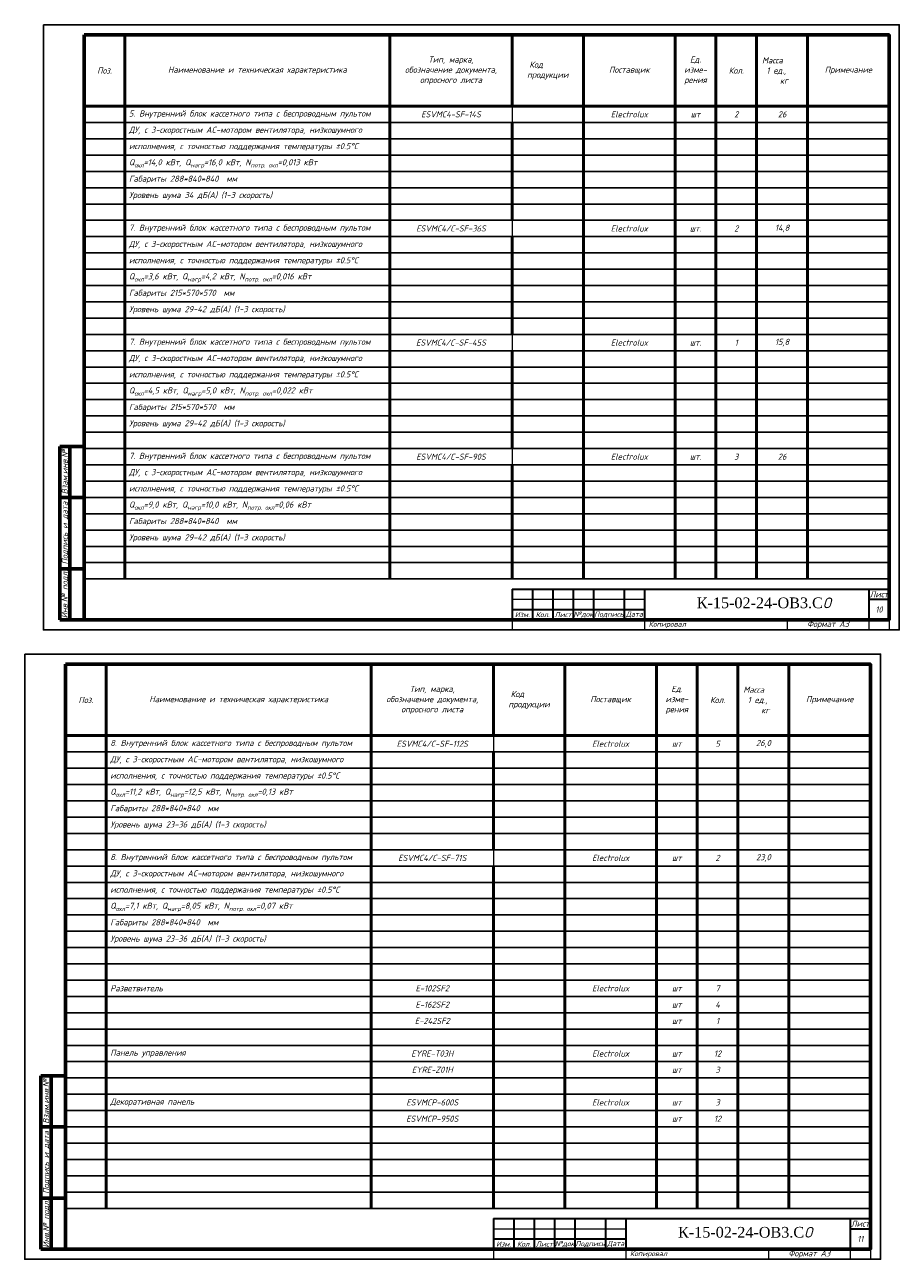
# Model space of a CAD drawing. Header units: millimetres. Extents: x 1968263 to 2088132, y -462280 to -24812.
# Tile 2 of 8: x 2042558 to 2085476, y -398813 to -338224. Entities that reach past the tile are written whole.
import ezdxf
from ezdxf.enums import TextEntityAlignment as Align

# ---------------------------------------------------------------- set-up
doc = ezdxf.new("R2010")
doc.units = ezdxf.units.MM
doc.header["$MEASUREMENT"] = 0
doc.layers.get('0').update_dxf_attribs({"lineweight": 18})
doc.layers.add('00_Штамп', color=7, linetype='Continuous', lineweight=5)
doc.layers.add('AP_штамп', color=150, linetype='Continuous', lineweight=25)
doc.layers.add('ОВ формат + ОД', color=251, linetype='Continuous')
doc.styles.add('AP_штамп', font='isocpeui.ttf')
doc.styles.add('Iso300', font='isocpeui.ttf', dxfattribs={"height": 300})
doc.styles.add('СГЕНЕРИР_СТИЛЬ_1', font='ARIALN.TTF')

# ---------------------------------------------------------------- blocks, each defined once
blk = doc.blocks.new('*T30')
at = {"color": 0, "linetype": 'ByBlock', "lineweight": 50, "transparency": 16777216}
for p, q in [((0, 0), (21000, 0)), ((2000, 0), (2000, -23200)), ((15000, 0), (15000, -23200)), ((24500, 0), (24500, -23200)), ((29000, 0), (39500, 0)), ((29000, 0), (29000, -23200)), ((31000, 0), (31000, -23200)), ((33000, 0), (33000, -23200)), ((35500, 0), (35500, -23200)), ((39500, 0), (39500, -23200)), ((0, -800), (0, -3200)), ((21000, -800), (21000, -5600)), ((0, -4000), (0, -23200)), ((21000, -6400), (21000, -11200)), ((21000, -12000), (21000, -16800)), ((21000, -17600), (21000, -23200))]:
    blk.add_line(p, q, dxfattribs=at)
at = {"color": 0, "lineweight": 35, "transparency": 16777216}
for p, q in [((0, 0), (0, -800)), ((0, -3200), (0, -4000))]:
    blk.add_line(p, q, dxfattribs=at)
at = {"color": 0, "linetype": 'ByBlock', "lineweight": 25, "transparency": 16777216}
for p, q in [((21000, 0), (29000, 0)), ((0, -800), (39500, -800)), ((0, -1600), (39500, -1600)), ((0, -2400), (39500, -2400)), ((0, -3200), (39500, -3200)), ((0, -4000), (39500, -4000)), ((0, -4800), (39500, -4800)), ((0, -5600), (39500, -5600)), ((0, -6400), (39500, -6400)), ((0, -7200), (39500, -7200)), ((0, -8000), (39500, -8000)), ((0, -8800), (39500, -8800)), ((0, -9600), (39500, -9600)), ((0, -10400), (39500, -10400)), ((0, -11200), (39500, -11200)), ((0, -12000), (39500, -12000)), ((0, -12800), (39500, -12800)), ((0, -13600), (39500, -13600)), ((0, -14400), (39500, -14400)), ((0, -15200), (39500, -15200)), ((0, -16000), (39500, -16000)), ((0, -16800), (39500, -16800)), ((0, -17600), (39500, -17600)), ((0, -18400), (39500, -18400)), ((0, -19200), (39500, -19200)), ((0, -20000), (39500, -20000)), ((0, -20800), (39500, -20800)), ((0, -21600), (39500, -21600)), ((0, -22400), (39500, -22400)), ((0, -23200), (39500, -23200))]:
    blk.add_line(p, q, dxfattribs=at)
at = {"color": 0, "lineweight": -2, "transparency": 16777216}
for p, q in [((21000, 0), (21000, -800)), ((21000, -5600), (21000, -6400)), ((21000, -11200), (21000, -12000)), ((21000, -16800), (21000, -17600))]:
    blk.add_line(p, q, dxfattribs=at)
at = {"color": 0, "transparency": 16777216, "char_height": 300, "style": 'Iso300'}
for s, insert, width, attachment_point in [('5. Внутренний блок кассетного типа с беспроводным пультом ', (2200, -400), 12600, 4), ('ESVMC4-SF-14S', (18000, -400), 5900, 5), ('Electrolux', (26750, -400), 4100, 5), ('шт', (30000, -400), 1900, 5), ('2', (32000, -400), 1600, 5), ('26', (34250, -400), 2400, 5), ('ДУ, с 3-скоростным AC-мотором вентилятора, низкошумного ', (2200, -1200), 12600, 4), ('исполнения, с точностью поддержания температуры %%P0.5%%DC ', (2200, -2000), 12600, 4), ('\\A1;Q{\\H0.7x;\\S^ охл;}=14,0 кВт, Q{\\H0.7x;\\S^ нагр;\\H1.42857x;=16,0 кВт,} N{\\H0.7x;\\S^ потр. охл;}=0,013 кВт', (2200, -2800), 12600, 4), ('Габариты 288*840*840  мм', (2200, -3600), 12600, 4), ('Уровень шума 34 дБ(А) (1-3 скорость)', (2200, -4400), 12600, 4), ('7. Внутренний блок кассетного типа с беспроводным пультом ', (2200, -6000), 12600, 4), ('ESVMC4/C-SF-36S', (18000, -6000), 5900, 5), ('Electrolux', (26750, -6000), 4100, 5), ('шт.', (30000, -6000), 1900, 5), ('2', (32000, -6000), 1600, 5), ('14,8', (34250, -6000), 2400, 5), ('ДУ, с 3-скоростным AC-мотором вентилятора, низкошумного ', (2200, -6800), 12600, 4), ('исполнения, с точностью поддержания температуры %%P0.5%%DC ', (2200, -7600), 12600, 4), ('\\A1;Q{\\H0.7x;\\S^ охл;}=3,6 кВт, Q{\\H0.7x;\\S^ нагр;\\H1.42857x;=4,2 кВт,} N{\\H0.7x;\\S^ потр. охл;}=0,016 кВт', (2200, -8400), 12600, 4), ('Габариты 215*570*570  мм', (2200, -9200), 12600, 4), ('Уровень шума 29-42 дБ(А) (1-3 скорость)', (2200, -10000), 12600, 4), ('7. Внутренний блок кассетного типа с беспроводным пультом ', (2200, -11600), 12600, 4), ('ESVMC4/C-SF-45S', (18000, -11600), 5900, 5), ('Electrolux', (26750, -11600), 4100, 5), ('шт.', (30000, -11600), 1900, 5), ('1', (32000, -11600), 1600, 5), ('15,8', (34250, -11600), 2400, 5), ('ДУ, с 3-скоростным AC-мотором вентилятора, низкошумного ', (2200, -12400), 12600, 4), ('исполнения, с точностью поддержания температуры %%P0.5%%DC ', (2200, -13200), 12600, 4), ('\\A1;Q{\\H0.7x;\\S^ охл;}=4,5 кВт, Q{\\H0.7x;\\S^ нагр;\\H1.42857x;=5,0 кВт,} N{\\H0.7x;\\S^ потр. охл;}=0,022 кВт', (2200, -14000), 12600, 4), ('Габариты 215*570*570  мм', (2200, -14800), 12600, 4), ('Уровень шума 29-42 дБ(А) (1-3 скорость)', (2200, -15600), 12600, 4), ('7. Внутренний блок кассетного типа с беспроводным пультом ', (2200, -17200), 12600, 4), ('ESVMC4/C-SF-90S', (18000, -17200), 5900, 5), ('Electrolux', (26750, -17200), 4100, 5), ('шт.', (30000, -17200), 1900, 5), ('3', (32000, -17200), 1600, 5), ('26', (34250, -17200), 2400, 5), ('ДУ, с 3-скоростным AC-мотором вентилятора, низкошумного ', (2200, -18000), 12600, 4), ('исполнения, с точностью поддержания температуры %%P0.5%%DC ', (2200, -18800), 12600, 4), ('\\A1;Q{\\H0.7x;\\S^ охл;}=9,0 кВт, Q{\\H0.7x;\\S^ нагр;\\H1.42857x;=10,0 кВт,} N{\\H0.7x;\\S^ потр. охл;}=0,06 кВт', (2200, -19600), 12600, 4), ('Габариты 288*840*840  мм', (2200, -20400), 12600, 4), ('Уровень шума 29-42 дБ(А) (1-3 скорость)', (2200, -21200), 12600, 4)]:
    blk.add_mtext(s, dxfattribs=dict(at, insert=insert, width=width, attachment_point=attachment_point))
blk = doc.blocks.new('*T31')
at = {"color": 0, "linetype": 'ByBlock', "lineweight": 50, "transparency": 16777216}
for p, q in [((0, 0), (39500, 0)), ((0, 0), (0, -3500)), ((2000, 0), (2000, -3500)), ((15000, 0), (15000, -3500)), ((21000, 0), (21000, -3500)), ((24500, 0), (24500, -3500)), ((29000, 0), (29000, -3500)), ((31000, 0), (31000, -3500)), ((33000, 0), (33000, -3500)), ((35500, 0), (35500, -3500)), ((39500, 0), (39500, -3500)), ((0, -3500), (39500, -3500))]:
    blk.add_line(p, q, dxfattribs=at)
at = {"color": 0, "transparency": 16777216, "attachment_point": 5, "style": 'Iso300'}
for s, insert, char_height, width in [('Тип, марка,\\Pобозначение документа,\\Pопросного листа', (18000, -1750), 300, 5700), ('Ед. изме- рения', (30000, -1750), 300, 1700), ('Поз.', (1000, -1750), 300, 1700), ('{\\H1.2x;Наименование и техническая характеристика }', (8500, -1750), 250, 12700), ('Код       продукции', (22750, -1750), 300, 3200), ('Поставщик', (26750, -1750), 300, 4200), ('Кол.', (32000, -1750), 300, 1700), ('Масса        1 ед.,       кг', (34250, -1750), 300, 2200), ('Примечание', (37500, -1750), 300, 3700)]:
    blk.add_mtext(s, dxfattribs=dict(at, insert=insert, char_height=char_height, width=width))
blk = doc.blocks.new('*T32')
at = {"color": 0, "linetype": 'ByBlock', "lineweight": 50, "transparency": 16777216}
for p, q in [((0, 0), (21000, 0)), ((2000, 0), (2000, -23200)), ((15000, 0), (15000, -23200)), ((24500, 0), (24500, -23200)), ((29000, 0), (39500, 0)), ((29000, 0), (29000, -23200)), ((31000, 0), (31000, -23200)), ((33000, 0), (33000, -23200)), ((35500, 0), (35500, -23200)), ((39500, 0), (39500, -23200)), ((0, -800), (0, -3200)), ((21000, -800), (21000, -5600)), ((0, -4000), (0, -5600)), ((0, -6400), (0, -8800)), ((21000, -6400), (21000, -23200)), ((0, -9600), (0, -23200))]:
    blk.add_line(p, q, dxfattribs=at)
at = {"color": 0, "lineweight": 35, "transparency": 16777216}
for p, q in [((0, 0), (0, -800)), ((0, -3200), (0, -4000)), ((0, -5600), (0, -6400)), ((0, -8800), (0, -9600))]:
    blk.add_line(p, q, dxfattribs=at)
at = {"color": 0, "linetype": 'ByBlock', "lineweight": 25, "transparency": 16777216}
for p, q in [((21000, 0), (29000, 0)), ((0, -800), (39500, -800)), ((0, -1600), (39500, -1600)), ((0, -2400), (39500, -2400)), ((0, -3200), (39500, -3200)), ((0, -4000), (39500, -4000)), ((0, -4800), (39500, -4800)), ((0, -5600), (39500, -5600)), ((0, -6400), (39500, -6400)), ((0, -7200), (39500, -7200)), ((0, -8000), (39500, -8000)), ((0, -8800), (39500, -8800)), ((0, -9600), (39500, -9600)), ((0, -10400), (39500, -10400)), ((0, -11200), (39500, -11200)), ((0, -12000), (39500, -12000)), ((0, -12800), (39500, -12800)), ((0, -13600), (39500, -13600)), ((0, -14400), (39500, -14400)), ((0, -15200), (39500, -15200)), ((0, -16000), (39500, -16000)), ((0, -16800), (39500, -16800)), ((0, -17600), (39500, -17600)), ((0, -18400), (39500, -18400)), ((0, -19200), (39500, -19200)), ((0, -20000), (39500, -20000)), ((0, -20800), (39500, -20800)), ((0, -21600), (39500, -21600)), ((0, -22400), (39500, -22400)), ((0, -23200), (39500, -23200))]:
    blk.add_line(p, q, dxfattribs=at)
at = {"color": 0, "lineweight": -2, "transparency": 16777216}
for p, q in [((21000, 0), (21000, -800)), ((21000, -5600), (21000, -6400))]:
    blk.add_line(p, q, dxfattribs=at)
at = {"color": 0, "transparency": 16777216, "char_height": 300, "style": 'Iso300'}
for s, insert, width, attachment_point in [('8. Внутренний блок кассетного типа с беспроводным пультом ', (2200, -400), 12600, 4), ('ESVMC4/C-SF-112S', (18000, -400), 5900, 5), ('Electrolux', (26750, -400), 4100, 5), ('шт', (30000, -400), 1900, 5), ('5', (32000, -400), 1600, 5), ('26,0', (34250, -400), 2400, 5), ('ДУ, с 3-скоростным AC-мотором вентилятора, низкошумного ', (2200, -1200), 12600, 4), ('исполнения, с точностью поддержания температуры %%P0.5%%DC ', (2200, -2000), 12600, 4), ('\\A1;Q{\\H0.7x;\\S^ охл;}=11,2 кВт, Q{\\H0.7x;\\S^ нагр;\\H1.42857x;=12,5 кВт,} N{\\H0.7x;\\S^ потр. охл;}=0,13 кВт', (2200, -2800), 12600, 4), ('Габариты 288*840*840  мм', (2200, -3600), 12600, 4), ('Уровень шума 23-36 дБ(А) (1-3 скорость)', (2200, -4400), 12600, 4), ('8. Внутренний блок кассетного типа с беспроводным пультом ', (2200, -6000), 12600, 4), ('ESVMC4/C-SF-71S', (18000, -6000), 5900, 5), ('Electrolux', (26750, -6000), 4100, 5), ('шт', (30000, -6000), 1900, 5), ('2', (32000, -6000), 1600, 5), ('23,0', (34250, -6000), 2400, 5), ('ДУ, с 3-скоростным AC-мотором вентилятора, низкошумного ', (2200, -6800), 12600, 4), ('исполнения, с точностью поддержания температуры %%P0.5%%DC ', (2200, -7600), 12600, 4), ('\\A1;Q{\\H0.7x;\\S^ охл;}=7,1 кВт, Q{\\H0.7x;\\S^ нагр;\\H1.42857x;=8,05 кВт,} N{\\H0.7x;\\S^ потр. охл;}=0,07 кВт', (2200, -8400), 12600, 4), ('Габариты 288*840*840  мм', (2200, -9200), 12600, 4), ('Уровень шума 23-36 дБ(А) (1-3 скорость)', (2200, -10000), 12600, 4), ('{\\C3;Разветвитель}', (2200, -12400), 12600, 4), ('{\\C3;E-102SF2}', (18000, -12400), 5900, 5), ('Electrolux', (26750, -12400), 4100, 5), ('шт', (30000, -12400), 1900, 5), ('7', (32000, -12400), 1900, 5), ('{\\C3;E-162SF2}', (18000, -13200), 5900, 5), ('шт', (30000, -13200), 1900, 5), ('4', (32000, -13200), 1900, 5), ('{\\C3;E-242SF2}', (18000, -14000), 5900, 5), ('шт', (30000, -14000), 1900, 5), ('1', (32000, -14000), 1900, 5), ('{\\C3;Панель управления}', (2200, -15600), 12600, 4), ('{\\C3;EYRE-T03H}', (18000, -15600), 5900, 5), ('Electrolux', (26750, -15600), 4100, 5), ('шт', (30000, -15600), 1900, 5), ('12', (32000, -15600), 1900, 5), ('{\\C3;EYRE-Z01H}', (18000, -16400), 5900, 5), ('шт', (30000, -16400), 1900, 5), ('3', (32000, -16400), 1900, 5), ('{\\C3;Декоративная панель}', (2200, -18000), 12600, 4), ('ESVMCP-600S', (18000, -18000), 5900, 5), ('Electrolux', (26750, -18000), 4100, 5), ('шт', (30000, -18000), 1900, 5), ('3', (32000, -18000), 1900, 5), ('ESVMCP-950S', (18000, -18800), 5900, 5), ('шт', (30000, -18800), 1900, 5), ('12', (32000, -18800), 1900, 5)]:
    blk.add_mtext(s, dxfattribs=dict(at, insert=insert, width=width, attachment_point=attachment_point))
blk = doc.blocks.new('*T33')
at = {"color": 0, "linetype": 'ByBlock', "lineweight": 50, "transparency": 16777216}
for p, q in [((0, 0), (39500, 0)), ((0, 0), (0, -3500)), ((2000, 0), (2000, -3500)), ((15000, 0), (15000, -3500)), ((21000, 0), (21000, -3500)), ((24500, 0), (24500, -3500)), ((29000, 0), (29000, -3500)), ((31000, 0), (31000, -3500)), ((33000, 0), (33000, -3500)), ((35500, 0), (35500, -3500)), ((39500, 0), (39500, -3500)), ((0, -3500), (39500, -3500))]:
    blk.add_line(p, q, dxfattribs=at)
at = {"color": 0, "transparency": 16777216, "attachment_point": 5, "style": 'Iso300'}
for s, insert, char_height, width in [('Тип, марка,\\Pобозначение документа,\\Pопросного листа', (18000, -1750), 300, 5700), ('Ед. изме- рения', (30000, -1750), 300, 1700), ('Поз.', (1000, -1750), 300, 1700), ('{\\H1.2x;Наименование и техническая характеристика }', (8500, -1750), 250, 12700), ('Код       продукции', (22750, -1750), 300, 3200), ('Поставщик', (26750, -1750), 300, 4200), ('Кол.', (32000, -1750), 300, 1700), ('Масса        1 ед.,       кг', (34250, -1750), 300, 2200), ('Примечание', (37500, -1750), 300, 3700)]:
    blk.add_mtext(s, dxfattribs=dict(at, insert=insert, char_height=char_height, width=width))
blk = doc.blocks.new('*T57')
at = {"layer": 'AP_штамп', "color": 0, "linetype": 'Continuous', "lineweight": 30, "transparency": 16777216}
for p, q in [((0, 0), (6500, 0)), ((1000, 0), (1000, -1000)), ((2000, 0), (2000, -1000)), ((3000, 0), (3000, -1000)), ((4000, 0), (4000, -1000)), ((5500, 0), (5500, -1000)), ((17504, 0), (18500, 0)), ((17504, -500), (18500, -500)), ((2000, -1000), (3000, -1000)), ((4000, -1000), (5500, -1000))]:
    blk.add_line(p, q, dxfattribs=at)
at = {"layer": 'AP_штамп', "color": 0, "linetype": 'Continuous', "lineweight": 35, "transparency": 16777216}
for p, q in [((0, 0), (0, -1500)), ((6500, 0), (17504, 0)), ((6500, 0), (6500, -1500)), ((17504, 0), (17504, -1500)), ((18500, 0), (18500, -1500)), ((0, -1000), (2000, -1000)), ((1000, -1000), (1000, -1500)), ((2000, -1000), (2000, -1500)), ((3000, -1000), (4000, -1000)), ((3000, -1000), (3000, -1500)), ((4000, -1000), (4000, -1500)), ((5500, -1000), (6500, -1000)), ((5500, -1000), (5500, -1500)), ((0, -1500), (18500, -1500))]:
    blk.add_line(p, q, dxfattribs=at)
at = {"layer": 'AP_штамп', "color": 0, "linetype": 'Continuous', "lineweight": -2, "transparency": 16777216}
blk.add_line((0, -500), (6500, -500), dxfattribs=at)
at = {"layer": 'Defpoints', "color": 8, "linetype": 'ByBlock', "lineweight": 0, "transparency": 16777216}
for p, q in [((0, -1500), (0, -2000)), ((6500, -1500), (6500, -2000)), ((13500, -1500), (13500, -2000)), ((17504, -1500), (17504, -2000)), ((18500, -1500), (18500, -2000)), ((0, -2000), (18500, -2000))]:
    blk.add_line(p, q, dxfattribs=at)
at = {"layer": 'AP_штамп', "color": 0, "transparency": 16777216}
for s, insert, char_height, width, attachment_point, style in [('Лист', (18002, -250), 300, 995.46, 5, 'Iso300'), ('Изм.', (500, -1250), 250, 999, 5, 'AP_штамп'), ('Кол.', (1500, -1250), 250, 999, 5, 'AP_штамп'), ('Лист', (2500, -1250), 250, 999, 5, 'AP_штамп'), ('№док', (3500, -1250), 250, 999, 5, 'AP_штамп'), ('Подпись', (4750, -1250), 250, 1499, 5, 'AP_штамп'), ('Дата', (6000, -1250), 250, 999, 5, 'AP_штамп'), ('10', (18002, -1000), 300, 995.46, 5, 'Iso300'), ('Копировал', (6700, -1750), 250, 6600, 4, 'AP_штамп'), ('Формат А3', (15502, -1750), 300, 4002.54, 5, 'Iso300')]:
    blk.add_mtext(s, dxfattribs=dict(at, insert=insert, char_height=char_height, width=width, attachment_point=attachment_point, style=style))
blk = doc.blocks.new('*T58')
at = {"layer": 'AP_штамп', "color": 0, "linetype": 'Continuous', "lineweight": 30, "transparency": 16777216}
for p, q in [((0, 0), (6500, 0)), ((1000, 0), (1000, -1000)), ((2000, 0), (2000, -1000)), ((3000, 0), (3000, -1000)), ((4000, 0), (4000, -1000)), ((5500, 0), (5500, -1000)), ((17504, 0), (18500, 0)), ((17504, -500), (18500, -500)), ((2000, -1000), (3000, -1000)), ((4000, -1000), (5500, -1000))]:
    blk.add_line(p, q, dxfattribs=at)
at = {"layer": 'AP_штамп', "color": 0, "linetype": 'Continuous', "lineweight": 35, "transparency": 16777216}
for p, q in [((0, 0), (0, -1500)), ((6500, 0), (17504, 0)), ((6500, 0), (6500, -1500)), ((17504, 0), (17504, -1500)), ((18500, 0), (18500, -1500)), ((0, -1000), (2000, -1000)), ((1000, -1000), (1000, -1500)), ((2000, -1000), (2000, -1500)), ((3000, -1000), (4000, -1000)), ((3000, -1000), (3000, -1500)), ((4000, -1000), (4000, -1500)), ((5500, -1000), (6500, -1000)), ((5500, -1000), (5500, -1500)), ((0, -1500), (18500, -1500))]:
    blk.add_line(p, q, dxfattribs=at)
at = {"layer": 'AP_штамп', "color": 0, "linetype": 'Continuous', "lineweight": -2, "transparency": 16777216}
blk.add_line((0, -500), (6500, -500), dxfattribs=at)
at = {"layer": 'Defpoints', "color": 8, "linetype": 'ByBlock', "lineweight": 0, "transparency": 16777216}
for p, q in [((0, -1500), (0, -2000)), ((6500, -1500), (6500, -2000)), ((13500, -1500), (13500, -2000)), ((17504, -1500), (17504, -2000)), ((18500, -1500), (18500, -2000)), ((0, -2000), (18500, -2000))]:
    blk.add_line(p, q, dxfattribs=at)
at = {"layer": 'AP_штамп', "color": 0, "transparency": 16777216}
for s, insert, char_height, width, attachment_point, style in [('Лист', (18002, -250), 300, 995.46, 5, 'Iso300'), ('Изм.', (500, -1250), 250, 999, 5, 'AP_штамп'), ('Кол.', (1500, -1250), 250, 999, 5, 'AP_штамп'), ('Лист', (2500, -1250), 250, 999, 5, 'AP_штамп'), ('№док', (3500, -1250), 250, 999, 5, 'AP_штамп'), ('Подпись', (4750, -1250), 250, 1499, 5, 'AP_штамп'), ('Дата', (6000, -1250), 250, 999, 5, 'AP_штамп'), ('11', (18002, -1000), 300, 995.46, 5, 'Iso300'), ('Копировал', (6700, -1750), 250, 6600, 4, 'AP_штамп'), ('Формат А3', (15502, -1750), 300, 4002.54, 5, 'Iso300')]:
    blk.add_mtext(s, dxfattribs=dict(at, insert=insert, char_height=char_height, width=width, attachment_point=attachment_point, style=style))
blk = doc.blocks.new('ИНВ №')
at = {"color": 7, "lineweight": 60, "ltscale": 10}
for p, q in [((-1200, 8500), (-1200, 0)), ((-700, 8500), (-700, 0)), ((0, 8500), (0, 0)), ((0, 6000), (-1200, 6000))]:
    blk.add_line(p, q, dxfattribs=at)
at = {"lineweight": 60, "ltscale": 10}
blk.add_line((0, 8500), (-1200, 8500), dxfattribs=at)
at = {"color": 7, "lineweight": 60}
for p, q in [((0, 8500), (-1200, 8500)), ((0, 2500), (-1200, 2500)), ((0, 0), (-1200, 0))]:
    blk.add_line(p, q, dxfattribs=at)
at = {"color": 7, "lineweight": -3, "style": 'Iso300'}
for s, p in [('Взам.инв.№', (-950, 7250)), ('Подпись и дата', (-950, 4250)), ('Инв.№ подл.', (-950, 1250))]:
    blk.add_text(s, height=300, rotation=90, dxfattribs=at).set_placement(p, align=Align.MIDDLE_CENTER)

msp = doc.modelspace()

# ---------------------------------------------------------------- linework, layer by layer
at = {"layer": 'ОВ формат + ОД', "ltscale": 100}
for p, q in [((2066476, -367425), (2084976, -367425)), ((2065559, -398313), (2084059, -398313))]:
    msp.add_line(p, q, dxfattribs=at)
at = {"layer": 'ОВ формат + ОД', "color": 251}
for points in [[(2043476, -338224), (2085476, -338224), (2085476, -367924), (2043476, -367924)], [(2042558, -369113), (2084558, -369113), (2084558, -398813), (2042558, -398813)]]:
    msp.add_lwpolyline(points, close=True, dxfattribs=at)
at = {"layer": 'ОВ формат + ОД', "color": 251, "lineweight": 60, "ltscale": 10}
for points in [[(2045476, -338724), (2084976, -338724), (2084976, -367424), (2045476, -367424)], [(2044558, -369613), (2084058, -369613), (2084058, -398313), (2044558, -398313)]]:
    msp.add_lwpolyline(points, close=True, dxfattribs=at)

# ---------------------------------------------------------------- block references
for name, p in [('*T31', (2045476, -338724)), ('*T30', (2045476, -342224)), ('*T57', (2066476, -365924, -1)), ('*T33', (2044558, -369613)), ('*T32', (2044558, -373113)), ('*T58', (2065558, -396813, -1))]:
    msp.add_blockref(name, p)
at = {"layer": 'ОВ формат + ОД', "color": 251}
for p in [(2045476, -367424), (2044558, -398313)]:
    msp.add_blockref('ИНВ №', p, dxfattribs=at)

# ---------------------------------------------------------------- texts
at = {"layer": '00_Штамп', "linetype": 'Continuous', "char_height": 525.002, "attachment_point": 7, "style": 'СГЕНЕРИР_СТИЛЬ_1'}
for insert in [(2075217, -366871, -1), (2074299, -397759, -1)]:
    msp.add_mtext('\\A1;{\\fGOST Common|b0|i1|c204|p34; \\fTimes New Roman|b0|i0|c204|p18;К-15-02-24-ОВ3.С\\fGOST Common|b0|i1|c204|p34;О}', dxfattribs=dict(at, insert=insert))

doc.saveas('drawing.dxf')
